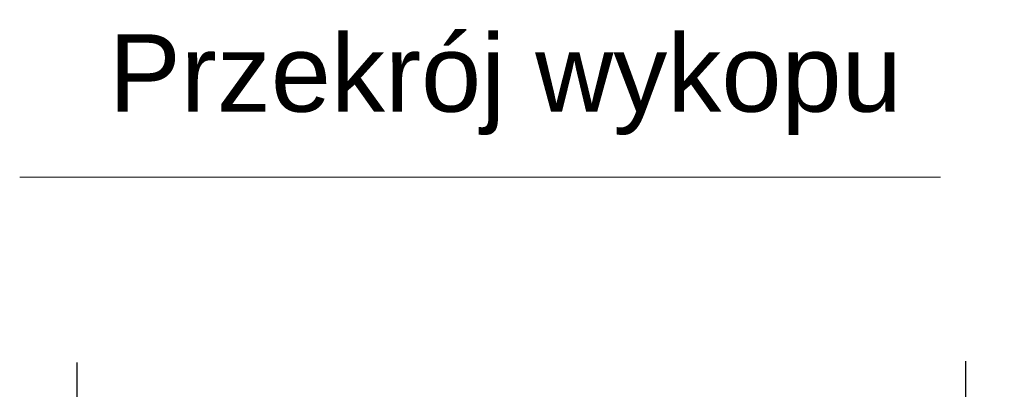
# Model space of a CAD drawing. Extents: x -118729 to -53705, y 33529 to 45095.
# Tile 33 of 83: x -61939 to -61621, y 34510 to 34629. Entities that reach past the tile are written whole.
import ezdxf

# ---------------------------------------------------------------- set-up
doc = ezdxf.new("R2010")
doc.units = 0
doc.header["$LTSCALE"] = 10
doc.header["$MEASUREMENT"] = 0
doc.header["$PDMODE"] = 34
doc.header["$PDSIZE"] = 5
doc.linetypes.add('CONTINOUS', pattern=[0])
doc.layers.get('0').update_dxf_attribs({"color": 9, "linetype": 'CONTINUOUS'})
doc.layers.get('DEFPOINTS').update_dxf_attribs({"color": 9, "linetype": 'CONTINUOUS'})
doc.layers.add('S_TAB_RZĘDNYCH', color=9, linetype='CONTINUOUS', lineweight=13)
doc.layers.add('S_woda', color=160, linetype='CONTINUOUS')
doc.styles.add('ROMANS', font='arial.ttf', dxfattribs={"height": 20})
doc.dimstyles.new('1-100-_1', dxfattribs={"dimscale": 0.5, "dimtxt": 18, "dimasz": 25, "dimexe": 0, "dimexo": 75, "dimgap": 10, "dimtad": 1, "dimdec": 1, "dimrnd": 0.5, "dimdsep": 46, "dimtxsty": 'ROMANS', "dimblk": 'ARCHTICK', "dimcen": -0.09, "dimdle": 25, "dimclrd": 256, "dimclre": 256, "dimclrt": 6, "dimadec": 1, "dimazin": 0, "dimtfac": 1, "dimtdec": 1, "dimtofl": 0, "dimtmove": 2, "dimatfit": 3, "dimldrblk": 'ARCHTICK', "dimfxl": 0, "dimtolj": 1, "dimarcsym": 0})

# ---------------------------------------------------------------- blocks, each defined once
blk = doc.blocks.new('_ARCHTICK')
at = {"color": 0, "linetype": 'ByBlock', "const_width": 0.15}
blk.add_lwpolyline([(-0.5, -0.5), (0.5, 0.5)], dxfattribs=at)
blk = doc.blocks.new('*D167')
at = {"layer": 'DEFPOINTS', "color": 0, "linetype": 'CONTINOUS', "ltscale": 3}
for p in [(-61920.76, 34480.87), (-61633.7, 34481.32), (-61633.7, 34481.28)]:
    blk.add_point(p, dxfattribs=at)
at = {"layer": 'S_woda', "color": 7, "linetype": 'CONTINOUS', "lineweight": -2, "ltscale": 3}
for p, q in [((-61920.81, 34518.37), (-61920.76, 34480.91)), ((-61633.76, 34518.78), (-61633.7, 34481.32)), ((-61933.26, 34480.89), (-61621.2, 34481.33))]:
    blk.add_line(p, q, dxfattribs=at)
at = {"layer": 'S_woda', "color": 7, "linetype": 'CONTINOUS', "lineweight": -2, "ltscale": 3, "xscale": 12.5, "yscale": 12.5, "zscale": 12.5}
for p, rotation in [((-61920.76, 34480.91), 180.0813407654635), ((-61633.7, 34481.32), 0.08134076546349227)]:
    blk.add_blockref('_ARCHTICK', p, dxfattribs=dict(at, rotation=rotation))
at = {"layer": 'S_woda', "color": 7, "linetype": 'CONTINOUS', "ltscale": 3, "insert": (-61777.25, 34496.32), "char_height": 20, "attachment_point": 5, "rotation": 0.0813, "style": 'ROMANS'}
blk.add_mtext('\\A1;\\A1;20 cm', dxfattribs=at)

msp = doc.modelspace()

# ---------------------------------------------------------------- linework, layer by layer
at = {"layer": 'S_TAB_RZĘDNYCH', "color": 7}
msp.add_line((-61939.25, 34578.26), (-61641.83, 34578.26), dxfattribs=at)

# ---------------------------------------------------------------- texts
at = {"layer": 'S_TAB_RZĘDNYCH', "color": 7, "style": 'ROMANS'}
msp.add_text('Przekrój wykopu', height=25, dxfattribs=at).set_placement((-61910.5, 34599.44))

# ---------------------------------------------------------------- dimensions: what is measured, and where the dimension line sits
at = {"layer": 'S_woda', "color": 7, "linetype": 'CONTINOUS', "ltscale": 3}
dim = msp.add_aligned_dim(p1=(-61920.76, 34480.87), p2=(-61633.7, 34481.28), distance=0.04, text='\\A1;20 cm', dimstyle='1-100-_1', override={"dimtxsty": 'ROMANS', "dimclrd": 7, "dimclre": 7, "dimclrt": 7}, dxfattribs=at)
dim.commit()
dim.dimension.update_dxf_attribs({"geometry": '*D167', "text_midpoint": (-61777.25, 34496.32)})

doc.saveas('drawing.dxf')
